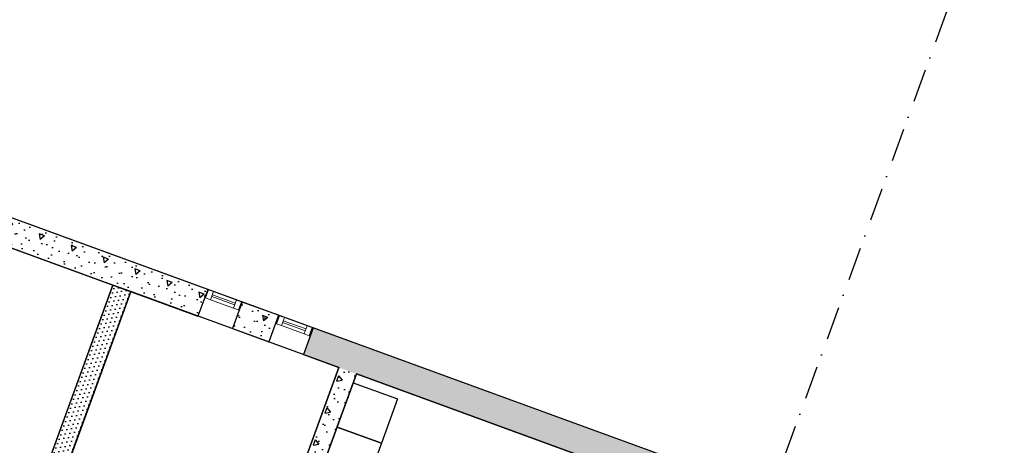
# Model space of a CAD drawing. Header units: millimetres. Extents: x 112481703 to 112580238, y 1264638581 to 1264713060.
# Tile 59 of 71: x 112519902 to 112530347, y 1264691085 to 1264695599. Entities that reach past the tile are written whole.
import ezdxf

# ---------------------------------------------------------------- set-up
doc = ezdxf.new("R2010")
doc.units = ezdxf.units.MM
doc.header["$LTSCALE"] = 0.5
doc.header["$MEASUREMENT"] = 0
doc.linetypes.add('PLINE', pattern=[0])
doc.linetypes.add('Prikk & stiplet', pattern=[1340.555525, 705.555534, -352.777767, 0, -282.222223])
for name, color, linetype in [('23-- Yttervegger (Skravur)(Nye konstruksjoner)', 7, 'Continuous'), ('23-- Yttervegger(Nye konstruksjoner)', 7, 'Continuous'), ('242- Ikke-bærende innervegger (Skravur)(Nye konstruksjoner)', 7, 'Continuous'), ('242- Ikke-bærende innervegger(Nye konstruksjoner)', 7, 'Continuous'), ('852- Snittmarkør', 7, 'Continuous'), ('862- M___BYA(Nye konstruksjoner)', 7, 'Continuous'), ('862- M___BYA(Polylinje)(Nye konstruksjoner)', 7, 'Continuous'), ('862- M___Nettoareal(Nye konstruksjoner)', 7, 'Continuous'), ('862- M___Nettoareal(Polylinje)(Nye konstruksjoner)', 7, 'Continuous')]:
    doc.layers.add(name, color=color, linetype=linetype)
doc.layers.add('234- Vinduer_ dører_ porter(Nye konstruksjoner)', color=7, linetype='Continuous', lineweight=0)
pattern_1 = [(159.956, (112557650, 1264717795), (213.713, 585.7704), [60, -300]), (159.956, (112557374.05, 1264717563.8), (213.713, 585.7704), [60, -300]), (219.956, (112557650, 1264717795), (-400.436, 477.966), [60, -300]), (219.956, (112557311.8, 1264717918.4), (-400.436, 477.966), [60, -300]), (279.956, (112557593.63, 1264717815.56), (614.148, 107.8046), [60, -300]), (279.956, (112557255.44, 1264717938.95), (614.148, 107.8046), [60, -300]), (159.956, (112557629.44, 1264717738.63), (41.12902, 112.73156), [0, -120, 0, -180]), (204.956, (112557573.07, 1264717759.2), (-50.63064, 108.79586), [0, -90, 0, -150])]

# ---------------------------------------------------------------- blocks, each defined once
blk = doc.blocks.new('Bebygd areal_kjeller_2', base_point=(112505338, 1264675402))
at = {"layer": '862- M___BYA(Polylinje)(Nye konstruksjoner)', "flags": 128}
blk.add_lwpolyline([(112542407, 1264679400), (112539354, 1264680514), (112541239, 1264685681), (112515405, 1264695106), (112506357, 1264670305), (112528997, 1264662045), (112533898, 1264675479), (112537092, 1264674314), (112538463, 1264678072), (112541516, 1264676958)], close=True, dxfattribs=at)
blk = doc.blocks.new('Minnerom_0070_8', base_point=(112516589, 1264691855))
at = {"layer": '862- M___Nettoareal(Polylinje)(Nye konstruksjoner)', "linetype": 'PLINE', "flags": 128}
blk.add_lwpolyline([(112514012, 1264690413), (112519319, 1264688476), (112520891, 1264692785), (112515584, 1264694722)], close=True, dxfattribs=at)
blk = doc.blocks.new('Venterom_0060_11', base_point=(112521519, 1264689617))
at = {"layer": '862- M___Nettoareal(Polylinje)(Nye konstruksjoner)', "linetype": 'PLINE', "flags": 128}
blk.add_lwpolyline([(112522770, 1264690493), (112523287, 1264691911), (112521079, 1264692717), (112519439, 1264688220), (112518875, 1264688425), (112517911, 1264685783), (112520682, 1264684772)], close=True, dxfattribs=at)
blk = doc.blocks.new('Arbeidsklede_0050_33', base_point=(112523477, 1264687796))
at = {"layer": '862- M___Nettoareal(Polylinje)(Nye konstruksjoner)', "linetype": 'PLINE', "flags": 128}
blk.add_lwpolyline([(112523219, 1264683846), (112525824, 1264690986), (112523475, 1264691843), (112520870, 1264684703)], close=True, dxfattribs=at)
blk = doc.blocks.new('Vindu[1]', base_point=(112557650, 1264717795))
at = {"layer": '234- Vinduer_ dører_ porter(Nye konstruksjoner)', "linetype": 'PLINE'}
for p, q in [((112522648, 1264692464), (112522616, 1264692377)), ((112522648, 1264692464), (112522616, 1264692377)), ((112522626, 1264692374), (112522657, 1264692460)), ((112522648, 1264692464), (112523014, 1264692330)), ((112522648, 1264692464), (112522657, 1264692460)), ((112522657, 1264692460), (112522710, 1264692441)), ((112522710, 1264692441), (112522678, 1264692355)), ((112522710, 1264692441), (112522952, 1264692353)), ((112522616, 1264692377), (112522545, 1264692182)), ((112522626, 1264692374), (112522616, 1264692377)), ((112522678, 1264692355), (112522626, 1264692374)), ((112522921, 1264692266), (112522678, 1264692355)), ((112522933, 1264692300), (112522691, 1264692389)), ((112522697, 1264692407), (112522940, 1264692319)), ((112522921, 1264692266), (112522952, 1264692353)), ((112522952, 1264692353), (112523005, 1264692334)), ((112522973, 1264692247), (112523005, 1264692334)), ((112523014, 1264692330), (112522983, 1264692244)), ((112523014, 1264692330), (112522983, 1264692244)), ((112523005, 1264692334), (112523014, 1264692330)), ((112522983, 1264692244), (112522911, 1264692048)), ((112522973, 1264692247), (112522921, 1264692266)), ((112522983, 1264692244), (112522973, 1264692247)), ((112522545, 1264692182), (112522911, 1264692048))]:
    blk.add_line(p, q, dxfattribs=at)
blk = doc.blocks.new('Vindu[2]', base_point=(112557650, 1264717795))
at = {"layer": '234- Vinduer_ dører_ porter(Nye konstruksjoner)', "linetype": 'PLINE'}
for p, q in [((112521865, 1264692652), (112521793, 1264692456)), ((112521896, 1264692738), (112521865, 1264692652)), ((112521896, 1264692738), (112521865, 1264692652)), ((112521874, 1264692648), (112521865, 1264692652)), ((112521874, 1264692648), (112521906, 1264692735)), ((112521927, 1264692629), (112521874, 1264692648)), ((112521896, 1264692738), (112522263, 1264692604)), ((112521896, 1264692738), (112521906, 1264692735)), ((112521906, 1264692735), (112521958, 1264692715)), ((112521958, 1264692715), (112521927, 1264692629)), ((112522181, 1264692574), (112521939, 1264692663)), ((112521946, 1264692682), (112522188, 1264692593)), ((112521958, 1264692715), (112522201, 1264692627)), ((112522169, 1264692541), (112521927, 1264692629)), ((112522169, 1264692541), (112522201, 1264692627)), ((112522222, 1264692521), (112522169, 1264692541)), ((112522201, 1264692627), (112522253, 1264692608)), ((112522222, 1264692521), (112522253, 1264692608)), ((112522263, 1264692604), (112522231, 1264692518)), ((112522263, 1264692604), (112522231, 1264692518)), ((112522253, 1264692608), (112522263, 1264692604)), ((112521793, 1264692456), (112522160, 1264692323)), ((112522231, 1264692518), (112522160, 1264692323)), ((112522231, 1264692518), (112522222, 1264692521))]:
    blk.add_line(p, q, dxfattribs=at)

msp = doc.modelspace()

# ---------------------------------------------------------------- hatches: boundary and pattern name
at = {"layer": '23-- Yttervegger (Skravur)(Nye konstruksjoner)', "linetype": 'Continuous'}
h = msp.add_hatch(dxfattribs=at)
h.set_pattern_fill('Betong_strukturell', color=256, style=0, pattern_type=2)
h.set_pattern_definition(pattern_1)
h.paths.add_polyline_path([(112515687, 1264695004), (112515584, 1264694722), (112521793, 1264692456), (112521896, 1264692738)])
h = msp.add_hatch(dxfattribs=at)
h.set_pattern_fill('Betong_strukturell', color=256, style=0, pattern_type=2)
h.set_pattern_definition(pattern_1)
h.paths.add_polyline_path([(112522545, 1264692182), (112522648, 1264692464), (112522263, 1264692604), (112522160, 1264692323)])
h = msp.add_hatch(dxfattribs=at)
h.set_pattern_fill('Betong_strukturell', color=256, style=0, pattern_type=2)
h.set_pattern_definition(pattern_1)
h.paths.add_polyline_path([(112538045, 1264686846), (112523014, 1264692330), (112522911, 1264692048), (112537942, 1264686564)])
at = {"layer": '242- Ikke-bærende innervegger (Skravur)(Nye konstruksjoner)', "linetype": 'Continuous'}
h = msp.add_hatch(dxfattribs=at)
h.set_pattern_fill('Prikker_tett', color=256, style=0, pattern_type=2)
h.set_pattern_definition([(249.956, (112557650, 1264717795), (-81.357, 29.68231), [0, -50]), (249.956, (112557682.11, 1264717756.67), (-81.357, 29.68231), [0, -50])])
h.paths.add_polyline_path([(112521079, 1264692717), (112520891, 1264692785), (112519981, 1264690289), (112520169, 1264690221)])
h = msp.add_hatch(dxfattribs=at)
h.set_pattern_fill('Betong_strukturell', color=256, style=0, pattern_type=2)
h.set_pattern_definition([(249.956, (112557650, 1264717795), (-585.77, 213.713), [60, -300]), (249.956, (112557881.2, 1264717519.05), (-585.77, 213.713), [60, -300]), (309.956, (112557650, 1264717795), (477.966, 400.436), [60, -300]), (309.956, (112557526.6, 1264717456.8), (477.966, 400.436), [60, -300]), (9.956, (112557629.44, 1264717738.63), (-107.8046, 614.148), [60, -300]), (9.956, (112557506.05, 1264717400.44), (-107.8046, 614.148), [60, -300]), (249.956, (112557706.37, 1264717774.44), (-112.73156, 41.12902), [0, -120, 0, -180]), (294.956, (112557685.8, 1264717718.07), (108.79586, 50.63064), [0, -90, 0, -150])])
h.paths.add_polyline_path([(112520870, 1264684703), (112523475, 1264691843), (112523287, 1264691911), (112520682, 1264684772)])

# ---------------------------------------------------------------- linework, layer by layer
at = {"layer": '23-- Yttervegger(Nye konstruksjoner)', "linetype": 'PLINE'}
for p, q in [((112521865, 1264692652), (112521793, 1264692456)), ((112521896, 1264692738), (112521865, 1264692652)), ((112522263, 1264692604), (112522231, 1264692518)), ((112522231, 1264692518), (112522160, 1264692323)), ((112522648, 1264692464), (112522616, 1264692377)), ((112522616, 1264692377), (112522545, 1264692182)), ((112523014, 1264692330), (112522983, 1264692244)), ((112522983, 1264692244), (112522911, 1264692048))]:
    msp.add_line(p, q, dxfattribs=at)
at = {"layer": '23-- Yttervegger(Nye konstruksjoner)', "linetype": 'PLINE', "flags": 128}
for points in [[(112521896, 1264692738), (112515405, 1264695106)], [(112515584, 1264694722), (112521793, 1264692456)], [(112522648, 1264692464), (112522263, 1264692604)], [(112538045, 1264686846), (112523014, 1264692330)], [(112522160, 1264692323), (112522545, 1264692182)], [(112522911, 1264692048), (112523287, 1264691911)], [(112523475, 1264691843), (112525824, 1264690986)]]:
    msp.add_lwpolyline(points, dxfattribs=at)
at = {"layer": '242- Ikke-bærende innervegger(Nye konstruksjoner)', "linetype": 'PLINE', "flags": 128}
for points in [[(112520891, 1264692785), (112519981, 1264690289)], [(112521079, 1264692717), (112520891, 1264692785)], [(112520169, 1264690221), (112521079, 1264692717)], [(112523287, 1264691911), (112520682, 1264684772)], [(112520870, 1264684703), (112523475, 1264691843)]]:
    msp.add_lwpolyline(points, dxfattribs=at)
at = {"layer": '852- Snittmarkør', "linetype": 'Prikk & stiplet'}
msp.add_line((112534103, 1264707658), (112510410, 1264642717), dxfattribs=at)
at = {"layer": '862- M___Nettoareal(Nye konstruksjoner)', "linetype": 'PLINE', "flags": 128}
for points in [[(112523269, 1264691279), (112523441, 1264691749), (112523910, 1264691577), (112523739, 1264691108)], [(112523098, 1264690809), (112523269, 1264691279), (112523739, 1264691108), (112523568, 1264690638)]]:
    msp.add_lwpolyline(points, close=True, dxfattribs=at)

# ---------------------------------------------------------------- block references
at = {"layer": '234- Vinduer_ dører_ porter(Nye konstruksjoner)', "linetype": 'PLINE'}
for name in ['Vindu[2]', 'Vindu[1]']:
    msp.add_blockref(name, (112557650, 1264717795), dxfattribs=at)
at = {"layer": '862- M___BYA(Nye konstruksjoner)', "linetype": 'Continuous'}
msp.add_blockref('Bebygd areal_kjeller_2', (112505338, 1264675402), dxfattribs=at)
at = {"layer": '862- M___Nettoareal(Nye konstruksjoner)', "linetype": 'Continuous'}
for name, p in [('Minnerom_0070_8', (112516589, 1264691855)), ('Venterom_0060_11', (112521519, 1264689617)), ('Arbeidsklede_0050_33', (112523477, 1264687796))]:
    msp.add_blockref(name, p, dxfattribs=at)

doc.saveas('drawing.dxf')
